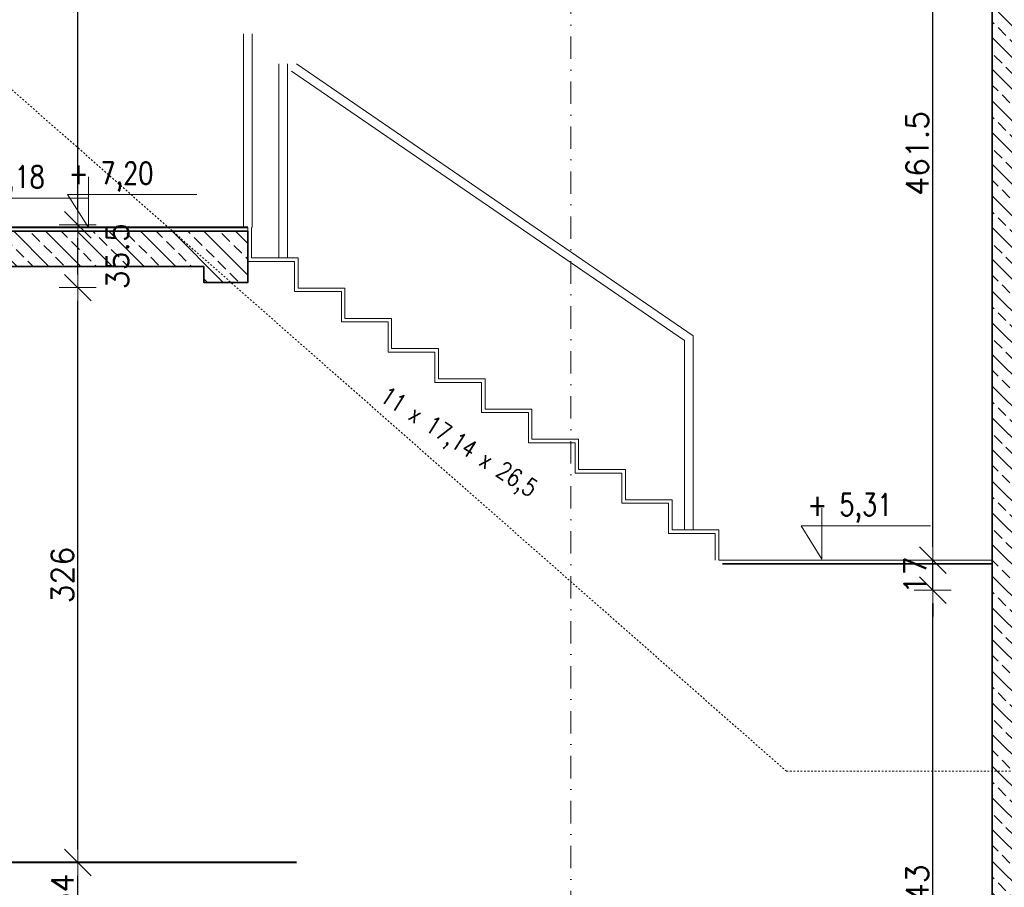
# Model space of a CAD drawing. Header units: millimetres. Extents: x -1893473 to 942156, y -568027 to 942944.
# Tile 32 of 256: x -35349 to -34791, y -334514 to -334022. Entities that reach past the tile are written whole.
import ezdxf

# ---------------------------------------------------------------- set-up
doc = ezdxf.new("R2010")
doc.units = ezdxf.units.MM
doc.header["$LTSCALE"] = 0.2
doc.linetypes.add('2_3', pattern=[1, 0.5, -0.5])
doc.linetypes.add('DASHDOT', pattern=[25.4, 12.7, -6.35, 0, -6.35])
doc.layers.get('0').update_dxf_attribs({"lineweight": 0})
for name, color, linetype, lineweight in [('!! 0_ Istn-widok', 1, 'Continuous', 15), ('!! 1_hatch projektowane ściany', 4, 'Continuous', 5), ('!! 1_PROJ Sciany', 2, 'Continuous', 40), ('!! 1_PROJ widok', 5, 'Continuous', 9), ('!! 1_PROJ ŻELBET', 1, 'Continuous', 35), ('!! wymiary osi', 250, 'Continuous', 9), ('0-osie-liniA', 14, 'DASHDOT', 5), ('0-rzedne-blok', 62, 'Continuous', 13)]:
    doc.layers.add(name, color=color, linetype=linetype, lineweight=lineweight)
doc.styles.add('50', font='ROMANS.shx', dxfattribs={"width": 0.8, "height": 10})
doc.styles.add('DEUTSCH', font='SIMPLEX8')
doc.styles.add('TXT', font='simplex.shx')
doc.dimstyles.new('DIM50', dxfattribs={"dimscale": 5, "dimtxt": 2.5, "dimasz": 1.5, "dimexe": 0, "dimexo": 0, "dimgap": 0.5, "dimtad": 1, "dimdec": 4, "dimrnd": 0.5, "dimdsep": 46, "dimtxsty": 'TXT', "dimblk1": 'TICK1', "dimblk2": 'TICK1', "dimsah": 1, "dimcen": 0, "dimse1": 1, "dimse2": 1, "dimclrd": 1, "dimclre": 7, "dimclrt": 9, "dimadec": 0, "dimazin": 0, "dimtfac": 1, "dimtdec": 4, "dimtmove": 2, "dimatfit": 3, "dimldrblk": 'TICK1', "dimfxl": 1, "dimtolj": 1, "dimarcsym": 0})
pattern_1 = [(135, (-97047.5, -125852.509), (-8.9802561, -8.9802561), []), (135, (-97047.5, -125843.529), (-8.9802561, -8.9802561), [6.35, -3.175])]

# ---------------------------------------------------------------- blocks, each defined once
blk = doc.blocks.new('D_kota')
for p, q in [((8.66, 0), (8.66, 23.02)), ((-0.76, 15), (8.66, 15)), ((8.66, 0), (-0.76, 15))]:
    blk.add_line(p, q)
blk.add_lwpolyline([(-0.76, 15), (57.9, 15)])
at = {"style": 'DEUTSCH', "width": 0.8}
blk.add_attdef('POZ.ARCH', (7.32, 19.66), '', height=10, dxfattribs=at)
blk = doc.blocks.new('TICK1')
at = {"color": 2}
blk.add_line((-1, -1), (1, 1), dxfattribs=at)
at = {"color": 0}
for p, q in [((0, -1.4), (0, 1.4)), ((0, 0), (-1, 0))]:
    blk.add_line(p, q, dxfattribs=at)
blk = doc.blocks.new('*D4965')
at = {"layer": '!! wymiary osi', "color": 1, "lineweight": -2, "transparency": 16777216}
blk.add_line((-34831.13, -334680.56), (-34831.13, -334352.56), dxfattribs=at)
at = {"layer": 'DEFPOINTS', "color": 0, "transparency": 16777216}
for p in [(-34831.13, -334345.06), (-34813.7, -334345.06), (-34813.7, -334688.06)]:
    blk.add_point(p, dxfattribs=at)
at = {"layer": '!! wymiary osi', "color": 1, "lineweight": -2, "transparency": 16777216, "xscale": 7.5, "yscale": 7.5, "zscale": 7.5}
for p, rotation in [((-34831.13, -334345.06), 90), ((-34831.13, -334688.06), 270)]:
    blk.add_blockref('TICK1', p, dxfattribs=dict(at, rotation=rotation))
at = {"layer": '!! wymiary osi', "color": 9, "transparency": 16777216, "insert": (-34839.88, -334516.56), "char_height": 12.5, "attachment_point": 5, "rotation": 90, "style": 'TXT'}
blk.add_mtext('\\A1;343', dxfattribs=at)
blk = doc.blocks.new('*D4966')
at = {"layer": '!! wymiary osi', "color": 1, "lineweight": -2, "transparency": 16777216}
for p, q in [((-34831.13, -334320.56), (-34831.13, -334313.06)), ((-34831.13, -334345.06), (-34831.13, -334328.06)), ((-34831.13, -334352.56), (-34831.13, -334360.06))]:
    blk.add_line(p, q, dxfattribs=at)
at = {"layer": 'DEFPOINTS', "color": 0, "transparency": 16777216}
for p in [(-34831.13, -334328.06), (-34813.7, -334328.06), (-34813.7, -334345.06)]:
    blk.add_point(p, dxfattribs=at)
at = {"layer": '!! wymiary osi', "color": 1, "lineweight": -2, "transparency": 16777216, "xscale": 7.5, "yscale": 7.5, "zscale": 7.5}
for p, rotation in [((-34831.13, -334328.06), 270), ((-34831.13, -334345.06), 90)]:
    blk.add_blockref('TICK1', p, dxfattribs=dict(at, rotation=rotation))
at = {"layer": '!! wymiary osi', "color": 9, "transparency": 16777216, "insert": (-34841.13, -334336.56), "char_height": 12.5, "attachment_point": 5, "rotation": 90, "style": 'TXT'}
blk.add_mtext('\\A1;17', dxfattribs=at)
blk = doc.blocks.new('*D4967')
at = {"layer": '!! wymiary osi', "color": 1, "lineweight": -2, "transparency": 16777216}
blk.add_line((-34831.13, -334320.56), (-34831.13, -333874.22), dxfattribs=at)
at = {"layer": 'DEFPOINTS', "color": 0, "transparency": 16777216}
for p in [(-34831.13, -333866.72), (-34813.7, -333866.72), (-34813.7, -334328.06)]:
    blk.add_point(p, dxfattribs=at)
at = {"layer": '!! wymiary osi', "color": 1, "lineweight": -2, "transparency": 16777216, "xscale": 7.5, "yscale": 7.5, "zscale": 7.5}
for p, rotation in [((-34831.13, -333866.72), 90), ((-34831.13, -334328.06), 270)]:
    blk.add_blockref('TICK1', p, dxfattribs=dict(at, rotation=rotation))
at = {"layer": '!! wymiary osi', "color": 9, "transparency": 16777216, "insert": (-34839.88, -334097.39), "char_height": 12.5, "attachment_point": 5, "rotation": 90, "style": 'TXT'}
blk.add_mtext('\\A1;461.5', dxfattribs=at)
blk = doc.blocks.new('*D4973')
at = {"layer": '!! wymiary osi', "color": 1, "lineweight": -2, "transparency": 16777216}
blk.add_line((-35315.87, -334525.99), (-35315.87, -334506.99), dxfattribs=at)
at = {"layer": 'DEFPOINTS', "color": 0, "transparency": 16777216}
for p in [(-35372.43, -334499.49), (-35315.87, -334499.49), (-35372.43, -334533.49)]:
    blk.add_point(p, dxfattribs=at)
at = {"layer": '!! wymiary osi', "color": 1, "lineweight": -2, "transparency": 16777216, "xscale": 7.5, "yscale": 7.5, "zscale": 7.5}
for p, rotation in [((-35315.87, -334499.49), 90), ((-35315.87, -334533.49), 270)]:
    blk.add_blockref('TICK1', p, dxfattribs=dict(at, rotation=rotation))
at = {"layer": '!! wymiary osi', "color": 9, "transparency": 16777216, "insert": (-35324.62, -334516.49), "char_height": 12.5, "attachment_point": 5, "rotation": 90, "style": 'TXT'}
blk.add_mtext('\\A1;34', dxfattribs=at)
blk = doc.blocks.new('*D4974')
at = {"layer": '!! wymiary osi', "color": 1, "lineweight": -2, "transparency": 16777216}
blk.add_line((-35315.87, -334491.99), (-35315.87, -334180.99), dxfattribs=at)
at = {"layer": 'DEFPOINTS', "color": 0, "transparency": 16777216}
for p in [(-35372.43, -334173.49), (-35315.87, -334173.49), (-35372.43, -334499.49)]:
    blk.add_point(p, dxfattribs=at)
at = {"layer": '!! wymiary osi', "color": 1, "lineweight": -2, "transparency": 16777216, "xscale": 7.5, "yscale": 7.5, "zscale": 7.5}
for p, rotation in [((-35315.87, -334173.49), 90), ((-35315.87, -334499.49), 270)]:
    blk.add_blockref('TICK1', p, dxfattribs=dict(at, rotation=rotation))
at = {"layer": '!! wymiary osi', "color": 9, "transparency": 16777216, "insert": (-35324.62, -334336.49), "char_height": 12.5, "attachment_point": 5, "rotation": 90, "style": 'TXT'}
blk.add_mtext('\\A1;326', dxfattribs=at)
blk = doc.blocks.new('*D4975')
at = {"layer": '!! wymiary osi', "color": 1, "lineweight": -2, "transparency": 16777216}
blk.add_line((-35315.87, -334165.99), (-35315.87, -334145.4), dxfattribs=at)
at = {"layer": 'DEFPOINTS', "color": 0, "transparency": 16777216}
for p in [(-35373.24, -334137.9), (-35315.87, -334137.9), (-35372.43, -334173.49)]:
    blk.add_point(p, dxfattribs=at)
at = {"layer": '!! wymiary osi', "color": 1, "lineweight": -2, "transparency": 16777216, "xscale": 7.5, "yscale": 7.5, "zscale": 7.5}
for p, rotation in [((-35315.87, -334137.9), 90), ((-35315.87, -334173.49), 270)]:
    blk.add_blockref('TICK1', p, dxfattribs=dict(at, rotation=rotation))
at = {"layer": '!! wymiary osi', "color": 9, "transparency": 16777216, "insert": (-35293.37, -334155.69), "char_height": 12.5, "attachment_point": 5, "rotation": 90, "style": 'TXT'}
blk.add_mtext('\\A1;35.5', dxfattribs=at)
blk = doc.blocks.new('*D4976')
at = {"layer": '!! wymiary osi', "color": 1, "lineweight": -2, "transparency": 16777216}
blk.add_line((-35315.87, -334130.4), (-35315.87, -333874.22), dxfattribs=at)
at = {"layer": 'DEFPOINTS', "color": 0, "transparency": 16777216}
for p in [(-35373.24, -333866.72), (-35315.87, -333866.72), (-35373.24, -334137.9)]:
    blk.add_point(p, dxfattribs=at)
at = {"layer": '!! wymiary osi', "color": 1, "lineweight": -2, "transparency": 16777216, "xscale": 7.5, "yscale": 7.5, "zscale": 7.5}
for p, rotation in [((-35315.87, -333866.72), 90), ((-35315.87, -334137.9), 270)]:
    blk.add_blockref('TICK1', p, dxfattribs=dict(at, rotation=rotation))
at = {"layer": '!! wymiary osi', "color": 9, "transparency": 16777216, "insert": (-35324.62, -334002.31), "char_height": 12.5, "attachment_point": 5, "rotation": 90, "style": 'TXT'}
blk.add_mtext('\\A1;271', dxfattribs=at)

msp = doc.modelspace()

# ---------------------------------------------------------------- hatches: boundary and pattern name
at = {"layer": '!! 1_hatch projektowane ściany'}
h = msp.add_hatch(dxfattribs=at)
h.set_pattern_fill('ANSI33', color=256, scale=2, angle=90)
h.set_pattern_definition(pattern_1)
h.paths.add_polyline_path([(-34772.43072, -333844.24726), (-34797.43072, -333844.24726), (-34797.43072, -334879.48588), (-34772.43072, -334879.48588)])
h = msp.add_hatch(dxfattribs=at)
h.set_pattern_fill('ANSI33', color=256, scale=2, angle=90)
h.set_pattern_definition(pattern_1)
h.paths.add_polyline_path([(-36204.93302, -334036.48588), (-36217.93302, -334036.48588), (-36217.93302, -334204.48588), (-36204.93302, -334204.48588)])
h.paths.add_polyline_path([(-35635.43302, -334153.48588), (-35647.93302, -334153.48588), (-35647.93302, -334159.48588), (-36192.93302, -334159.48588), (-36192.93302, -334036.48588), (-36204.93302, -334036.48588), (-36204.93302, -334204.48588), (-36192.93302, -334204.48588), (-36192.93302, -334179.48588), (-35635.43302, -334179.48588)])
h.paths.add_polyline_path([(-35372.43072, -334161.48588), (-35285.0493, -334161.48588), (-35307.77658, -334141.48588), (-35372.43072, -334141.48588), (-35372.43072, -334139.48588), (-35397.43072, -334139.48588), (-35397.43072, -334153.48588), (-35635.43302, -334153.48588), (-35635.43302, -334179.48588), (-35622.93302, -334179.48588), (-35622.93302, -334173.48588), (-35372.43072, -334173.48588)])
h.paths.add_polyline_path([(-35219.43072, -334141.48588), (-35307.77658, -334141.48588), (-35285.0493, -334161.48588), (-35244.43072, -334161.48588), (-35244.43072, -334170.49373), (-35219.43072, -334170.49373)])

# ---------------------------------------------------------------- linework, layer by layer
at = {"layer": '!! 0_ Istn-widok', "linetype": '2_3', "ltscale": 10}
for points in [[(-34914.10408, -334447.73974), (-35635.43302, -333812.97027)], [(-34914.10408, -334447.73974), (-33667.43664, -334447.73974)]]:
    msp.add_lwpolyline(points, dxfattribs=at)
at = {"layer": '!! 1_PROJ Sciany'}
for points in [[(-35219.43072, -334139.48588), (-35372.43072, -334139.48588)], [(-35191.92842, -334499.48588), (-35384.93302, -334499.48588)]]:
    msp.add_lwpolyline(points, dxfattribs=at)
at = {"layer": '!! 1_PROJ widok'}
msp.add_line((-34952.43072, -334328.05731), (-34797.43072, -334328.05731), dxfattribs=at)
for points in [[(-35221.92842, -334139.48588), (-35221.92842, -334029.48588)], [(-35216.92842, -334139.48588), (-35216.92842, -334029.48588)], [(-35201.92842, -334156.62874), (-35201.92842, -334046.62874)], [(-35196.92842, -334156.62874), (-35196.92842, -334046.62874)], [(-34966.92842, -334200.91445), (-35191.92842, -334046.62874)], [(-34971.92842, -334203.54848), (-35194.75606, -334050.75238)], [(-35219.43072, -334139.48588), (-35219.43072, -334158.62874), (-35192.93072, -334158.62874), (-35192.93072, -334175.7716), (-35166.43072, -334175.7716), (-35166.43072, -334192.91445), (-35139.93072, -334192.91445), (-35139.93072, -334210.05731), (-35113.43072, -334210.05731), (-35113.43072, -334227.20017), (-35086.93072, -334227.20017), (-35086.93072, -334244.34302), (-35060.43072, -334244.34302), (-35060.43072, -334261.48588), (-35033.93072, -334261.48588), (-35033.93072, -334278.62874), (-35007.43072, -334278.62874), (-35007.43072, -334295.7716), (-34980.93072, -334295.7716), (-34980.93072, -334312.91445), (-34954.43072, -334312.91445), (-34954.43072, -334328.05731)], [(-35217.43072, -334139.48588), (-35217.43072, -334156.62874), (-35190.93072, -334156.62874), (-35190.93072, -334173.7716), (-35164.43072, -334173.7716), (-35164.43072, -334190.91445), (-35137.93072, -334190.91445), (-35137.93072, -334208.05731), (-35111.43072, -334208.05731), (-35111.43072, -334225.20017), (-35084.93072, -334225.20017), (-35084.93072, -334242.34302), (-35058.43072, -334242.34302), (-35058.43072, -334259.48588), (-35031.93072, -334259.48588), (-35031.93072, -334276.62874), (-35005.43072, -334276.62874), (-35005.43072, -334293.7716), (-34978.93072, -334293.7716), (-34978.93072, -334310.91445), (-34952.43072, -334310.91445), (-34952.43072, -334328.05731)], [(-34971.92842, -334310.91445), (-34971.92842, -334203.54848)], [(-34966.92842, -334310.91445), (-34966.92842, -334200.91445)]]:
    msp.add_lwpolyline(points, dxfattribs=at)
at = {"layer": '!! 1_PROJ ŻELBET'}
for p, q in [((-34797.43072, -335019.48588), (-34797.43072, -333844.24726)), ((-34950.43072, -334330.05731), (-34797.43072, -334330.05731))]:
    msp.add_line(p, q, dxfattribs=at)
for points in [[(-35219.43072, -334141.48588), (-35372.43072, -334141.48588)], [(-35219.43072, -334141.48588), (-35219.43072, -334170.49373), (-35244.43072, -334170.49373), (-35244.43072, -334161.48588)], [(-35244.43072, -334161.48588), (-35372.43072, -334161.48588)]]:
    msp.add_lwpolyline(points, dxfattribs=at)
at = {"layer": '0-osie-liniA', "ltscale": 5}
msp.add_lwpolyline([(-35036.43302, -333291.56686), (-35036.43302, -335084.09785)], dxfattribs=at)

# ---------------------------------------------------------------- block references
at = {"layer": '0-rzedne-blok'}
ref = msp.add_blockref('D_kota', (-35382.26173, -334141.48588), dxfattribs=dict(at, xscale=1.250000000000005, yscale=1.250000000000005, zscale=1.250000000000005))
ref.add_attrib('POZ.ARCH', '+ 7,18', (-35382.61333, -334116.90594), dxfattribs={"layer": '0', "height": 12.5, "style": 'DEUTSCH', "width": 0.8})
ref = msp.add_blockref('D_kota', (-35320.67541, -334139.48588), dxfattribs=dict(at, xscale=1.250000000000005, yscale=1.250000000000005, zscale=1.250000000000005))
ref.add_attrib('POZ.ARCH', '+ 7,20', (-35321.02702, -334114.90594), dxfattribs={"layer": '0', "height": 12.5, "style": 'DEUTSCH', "width": 0.8})
ref = msp.add_blockref('D_kota', (-34904.87606, -334327.39682), dxfattribs=dict(at, xscale=1.250000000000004, yscale=1.250000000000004, zscale=1.250000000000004))
ref.add_attrib('POZ.ARCH', '+ 5,31 ', (-34902.09218, -334302.81687), dxfattribs={"layer": '0', "height": 12.5, "style": 'DEUTSCH', "width": 0.8})

# ---------------------------------------------------------------- texts
at = {"layer": '!! wymiary osi', "insert": (-35139.92014, -334228.95936), "char_height": 10, "attachment_point": 1, "rotation": 327.2039912, "style": '50'}
msp.add_mtext_dynamic_manual_height_columns('11 x 17,14 x 26,5', width=150.9172737, gutter_width=50, heights=[0], dxfattribs=at)

# ---------------------------------------------------------------- dimensions: what is measured, and where the dimension line sits
at = {"layer": '!! wymiary osi'}
for base, p1, p2, picture, middle in [((-35315.86959, -333866.72481), (-35373.23604, -334137.90268), (-35373.23604, -333866.72481), '*D4976', (-35324.61959, -334002.31375)), ((-34831.13497, -333866.72481), (-34813.70251, -334328.05731), (-34813.70251, -333866.72481), '*D4967', (-34839.88497, -334097.39106)), ((-35315.86959, -334137.90268), (-35372.43072, -334173.48588), (-35373.23604, -334137.90268), '*D4975', (-35293.36959, -334155.69428)), ((-35315.86959, -334173.48588), (-35372.43072, -334499.48588), (-35372.43072, -334173.48588), '*D4974', (-35324.61959, -334336.48588)), ((-34831.13497, -334328.05731), (-34813.70251, -334345.05731), (-34813.70251, -334328.05731), '*D4966', (-34841.13497, -334336.55731)), ((-34831.13497, -334345.05731), (-34813.70251, -334688.05731), (-34813.70251, -334345.05731), '*D4965', (-34839.88497, -334516.55731)), ((-35315.86959, -334499.48588), (-35372.43072, -334533.48588), (-35372.43072, -334499.48588), '*D4973', (-35324.61959, -334516.48588))]:
    dim = msp.add_linear_dim(base=base, p1=p1, p2=p2, angle=90, dimstyle='DIM50', dxfattribs=at)
    dim.commit()
    dim.dimension.update_dxf_attribs({"geometry": picture, "text_midpoint": middle})

doc.saveas('drawing.dxf')
